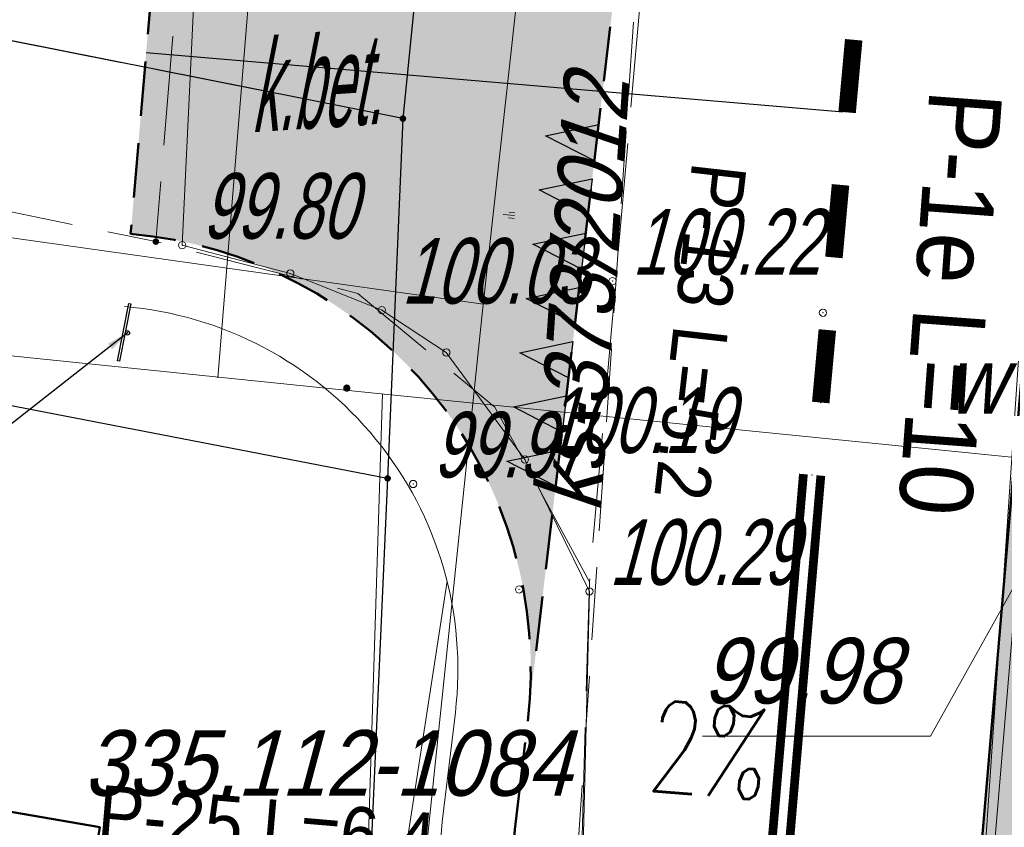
# Model space of a CAD drawing. Extents: x 6530721 to 6531385, y 5978377 to 5979143.
# Tile 102 of 146: x 6530892 to 6530905, y 5978921 to 5978932. Entities that reach past the tile are written whole.
import ezdxf

# ---------------------------------------------------------------- set-up
doc = ezdxf.new("R2010")
doc.units = 0
for name, pattern in [('AB_rokocin 2014-08-13 AC2004$0$1.0_0.5', [1.5, 1, -0.5]), ('AB_rokocin 2014-08-13 AC2004$0$1.5_0.5', [2, 1.5, -0.5]), ('AB_rokocin 2014-08-13 AC2004$0$l217_500', [2, 1.5, -0.5]), ('AB_rokocin 2014-08-13 AC2004$0$l219_500', [0]), ('ACAD_ISO02W100', [15, 12, -3]), ('DASHED2', [0.375, 0.25, -0.125])]:
    doc.linetypes.add(name, pattern=pattern)
for name, color, linetype, lineweight in [('A-T-OŚ-LBAT-CUT', 7, 'Continuous', 15), ('AB-krawędzie', 7, 'ACAD_ISO02W100', 50), ('AB-krawężnik', 7, 'Continuous', 50), ('AB-krawężnik obniżony', 34, 'DASHED2', 50), ('AB-pobocze', 191, 'Continuous', 20), ('AB-wymiarowa', 7, 'Continuous', 30), ('AB-wyp. kostka betonowa grafitowa', 151, 'Continuous', 15), ('AB-wyp.chodnik kostka betonowa', 50, 'Continuous', 15), ('AB_rokocin 2014-08-13 AC2004$0$121-Punkt osnowy szczegółowej-Atr103', 7, 'Continuous', 18), ('AB_rokocin 2014-08-13 AC2004$0$203-Punkt załamania granicy działki nie stabilizowany', 7, 'Continuous', 18), ('AB_rokocin 2014-08-13 AC2004$0$217-Granica konturu klasyfikcyjnego', 7, 'Continuous', 18), ('AB_rokocin 2014-08-13 AC2004$0$219-Linia granicy', 7, 'Continuous', 18), ('AB_rokocin 2014-08-13 AC2004$0$312-Budynek', 7, 'Continuous', 18), ('AB_rokocin 2014-08-13 AC2004$0$432-Jezdnia', 7, 'Continuous', 18), ('AB_rokocin 2014-08-13 AC2004$0$621-Punkt rzędnej przewodu-SWPOD', 7, 'Continuous', 18), ('AB_rokocin 2014-08-13 AC2004$0$jezdnia (powierzchnia)', 7, 'Continuous', 18), ('AB_rokocin 2014-08-13 AC2004$0$krawężnik (linia)', 7, 'Continuous', 18), ('AB_rokocin 2014-08-13 AC2004$0$kółeczka', 1, 'Continuous', 18), ('AB_rokocin 2014-08-13 AC2004$0$przewód kanalizacyjny - projektowany (linia)-SK', 7, 'Continuous', 18), ('AB_rokocin 2014-08-13 AC2004$0$przewód kanalizacyjny - projektowany (linia)-SK-Atr1', 7, 'Continuous', 18), ('AB_rokocin 2014-08-13 AC2004$0$przewód telekomunikacyjny (linia)-STPOD', 7, 'Continuous', 18), ('AB_rokocin 2014-08-13 AC2004$0$przewód wodociągowy (linia)-SW', 7, 'Continuous', 18), ('AB_rokocin 2014-08-13 AC2004$0$punkt wysokościowy naturalny', 7, 'Continuous', 18), ('AB_rokocin 2014-08-13 AC2004$0$wysokosci_asfalt', 7, 'Continuous', 18), ('AB_rokocin 2014-08-13 AC2004$0$zasuwa (punkt)-SW-Atr17', 7, 'Continuous', 18), ('AB_rokocin 2014-08-13 AC2004$0$zasuwa (punkt)-SW-Atr2', 7, 'Continuous', 18), ('ARDPLAN-2D-LBAT', 7, 'Continuous', 18), ('asf', 7, 'Continuous', 18)]:
    doc.layers.add(name, color=color, linetype=linetype, lineweight=lineweight)
for name, color, linetype in [('gaOzPoziome', 7, 'Continuous'), ('gaPionowe', 7, 'Continuous'), ('zzz.gaHSDlugosc', 7, 'Continuous'), ('zzz.gaHSDodTekst', 7, 'Continuous'), ('zzz.gaHSKilometraz', 7, 'Continuous'), ('zzz.gaHSNazwa', 7, 'Continuous'), ('zzz.gaHSOpis', 7, 'Continuous'), ('zzz.gaHSStan', 7, 'Continuous'), ('zzz.gaHSTrasa', 7, 'Continuous')]:
    doc.layers.add(name, color=color, linetype=linetype)
doc.styles.add('2.5mm', font='simplex.shx', dxfattribs={"width": 0.7, "height": 1.25})
doc.styles.add('AB_rokocin 2014-08-13 AC2004$0$Standard', font='txt')
doc.styles.add('GA4-HS-TEXT', font='arial.ttf', dxfattribs={"width": 0.9})
doc.styles.get("Standard").update_dxf_attribs({"font": 'simplex.shx', "width": 0.75, "height": 1.25})
doc.dimstyles.new('GA4-LEADER', dxfattribs={"dimtxt": 1, "dimasz": 1, "dimexe": 1, "dimexo": 1, "dimgap": 1, "dimtad": 1, "dimtxsty": 'Standard', "dimcen": 1, "dimadec": 0, "dimazin": 0, "dimtfac": 1, "dimtmove": 0, "dimatfit": 3, "dimfxl": 1, "dimarcsym": 0})

# ---------------------------------------------------------------- blocks, each defined once
blk = doc.blocks.new('Slope Pattern - Lines')
for p, q in [((0, 25), (50, 25)), ((0, 0), (100, 0)), ((0, -25), (50, -25))]:
    blk.add_line(p, q)
blk = doc.blocks.new('gaVSPos')
blk.add_point((0, 0))
blk = doc.blocks.new('gaVSTVcolumn0')
at = {"color": 0, "linetype": 'ByBlock', "lineweight": -2}
for p, q in [((-400, -30), (400, -30)), ((-400, -60), (-400, -30)), ((400, -60), (-400, -60)), ((400, -30), (400, -60))]:
    blk.add_line(p, q, dxfattribs=at)
blk.add_circle((0, 0), 30, dxfattribs=at)
blk = doc.blocks.new('z.ga4.HSL-desc')
at = {"layer": 'zzz.gaHSDlugosc', "style": 'GA4-HS-TEXT', "width": 0.9}
blk.add_attdef('LENGTH', (6.026010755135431, 0.4000000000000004), '', height=1, dxfattribs=at)
at = {"layer": 'zzz.gaHSDodTekst', "style": 'GA4-HS-TEXT', "width": 0.9, "flags": 1}
blk.add_attdef('ADDTEXT', (0, -2.743698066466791), '', height=1, dxfattribs=at)
at = {"layer": 'zzz.gaHSKilometraz', "style": 'GA4-HS-TEXT', "width": 0.9, "flags": 1}
blk.add_attdef('POSITION', (0, -5.695491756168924), '', height=1, dxfattribs=at)
at = {"layer": 'zzz.gaHSNazwa', "style": 'GA4-HS-TEXT', "width": 0.9}
blk.add_attdef('NAME', (0, 0.4000000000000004), '', height=1, dxfattribs=at)
at = {"layer": 'zzz.gaHSStan', "style": 'GA4-HS-TEXT', "width": 0.9}
blk.add_attdef('STATE', (0, -1.355882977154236), '', height=1, dxfattribs=at)
at = {"layer": 'zzz.gaHSTrasa', "style": 'GA4-HS-TEXT', "width": 0.9, "flags": 1}
blk.add_attdef('ROUTE', (0, -4.269625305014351), '', height=1, dxfattribs=at)
blk = doc.blocks.new('gaHSPos')
at = {"color": 0, "linetype": 'Continuous', "lineweight": 0}
blk.add_point((0, 0), dxfattribs=at)
blk = doc.blocks.new('AB_rokocin 2014-08-13 AC2004$0$WSP')
at = {"layer": 'AB_rokocin 2014-08-13 AC2004$0$kółeczka', "color": 0, "linetype": 'Continuous'}
blk.add_circle((0, 0), 0.1, dxfattribs=at)
blk = doc.blocks.new('AB_rokocin 2014-08-13 AC2004$0$PW01')
at = {"linetype": 'Continuous', "lineweight": 13}
h = blk.add_hatch(color=0, dxfattribs=at)
edge = h.paths.add_edge_path()
edge.add_arc((0, 0), 0.045, 0, 360)
blk = doc.blocks.new('AB_rokocin 2014-08-13 AC2004$0$621')
at = {"linetype": 'Continuous', "lineweight": 0}
h = blk.add_hatch(color=0, dxfattribs=at)
edge = h.paths.add_edge_path()
edge.add_arc((-0.0004866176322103, -0.0001591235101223), 0.05, 0, 360)
blk = doc.blocks.new('AB_rokocin 2014-08-13 AC2004$0$203')
at = {"linetype": 'Continuous', "lineweight": 0}
h = blk.add_hatch(color=0, dxfattribs=at)
edge = h.paths.add_edge_path()
edge.add_arc((0, 0), 0.045, 0, 360)
blk = doc.blocks.new('AB_rokocin 2014-08-13 AC2004')
at = {"layer": 'AB_rokocin 2014-08-13 AC2004$0$217-Granica konturu klasyfikcyjnego', "color": 3, "linetype": 'AB_rokocin 2014-08-13 AC2004$0$l217_500', "lineweight": 18, "flags": 128}
for points in [[(6530781.717999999, 5978953.945), (6530896.92, 5978931.04)], [(6530781.717999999, 5978953.945), (6530896.92, 5978931.04)], [(6530896.92, 5978931.04), (6530898.39, 5978945.75)], [(6530896.92, 5978931.04), (6530898.39, 5978945.75)], [(6530896.71, 5978926.1), (6530896.92, 5978931.04)], [(6530896.71, 5978926.1), (6530896.92, 5978931.04)], [(6530875.8, 5978930.14), (6530896.71, 5978926.1)], [(6530875.8, 5978930.14), (6530896.71, 5978926.1)], [(6530896.23, 5978915.29), (6530896.71, 5978926.1)], [(6530896.23, 5978915.29), (6530896.71, 5978926.1)]]:
    blk.add_lwpolyline(points, dxfattribs=at)
at = {"layer": 'AB_rokocin 2014-08-13 AC2004$0$219-Linia granicy', "color": 92, "linetype": 'AB_rokocin 2014-08-13 AC2004$0$l219_500', "lineweight": 30, "flags": 128}
for points in [[(6530896.92, 5978931.04), (6530781.717999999, 5978953.945)], [(6530896.92, 5978931.04), (6530781.717999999, 5978953.945)], [(6530898.39, 5978945.75), (6530896.92, 5978931.04)], [(6530898.39, 5978945.75), (6530896.92, 5978931.04)], [(6530896.92, 5978931.04), (6530896.71, 5978926.1)], [(6530896.92, 5978931.04), (6530896.71, 5978926.1)], [(6530896.71, 5978926.1), (6530875.8, 5978930.14)], [(6530896.71, 5978926.1), (6530875.8, 5978930.14)], [(6530896.71, 5978926.1), (6530896.23, 5978915.29)], [(6530896.71, 5978926.1), (6530896.23, 5978915.29)]]:
    blk.add_lwpolyline(points, dxfattribs=at)
at = {"layer": 'AB_rokocin 2014-08-13 AC2004$0$312-Budynek', "color": 250, "linetype": 'Continuous', "lineweight": 50, "flags": 128}
for points in [[(6530886.05, 5978922.47), (6530892.76, 5978921.31)], [(6530892.76, 5978921.31), (6530891.11, 5978911.27)]]:
    blk.add_lwpolyline(points, dxfattribs=at)
at = {"layer": 'AB_rokocin 2014-08-13 AC2004$0$jezdnia (powierzchnia)', "color": 252, "linetype": 'AB_rokocin 2014-08-13 AC2004$0$1.5_0.5', "lineweight": 18, "flags": 128}
for points in [[(6530782.067000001, 5978954.705), (6530788.82, 5978953.31), (6530801.41, 5978951.87), (6530814.78, 5978949.01), (6530840.83, 5978944.64), (6530869.58, 5978938.39), (6530893.95, 5978934.39), (6530893.53, 5978929.35), (6530868.54, 5978934.5)], [(6530893.95, 5978934.39), (6530897.22, 5978934.56), (6530899.3, 5978935.98), (6530900.66, 5978938.24), (6530899.48, 5978924.68), (6530898.18, 5978927.08), (6530896.3, 5978928.64), (6530893.53, 5978929.35)], [(6530899.48, 5978924.68), (6530899.18, 5978914.42), (6530899.27, 5978908.81), (6530899.51, 5978904.41), (6530899.44, 5978900.93), (6530899.39, 5978891.35), (6530899.21, 5978878.74), (6530896.64, 5978862.52)]]:
    blk.add_lwpolyline(points, dxfattribs=at)
at = {"layer": 'AB_rokocin 2014-08-13 AC2004$0$krawężnik (linia)', "color": 252, "linetype": 'Continuous', "lineweight": 18, "flags": 128}
blk.add_lwpolyline([(6530904.673028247, 5978908.369607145), (6530904.73, 5978917.41), (6530907.73, 5978953.25), (6530911.65, 5978988.64), (6530917.66, 5979043.57), (6530921.41, 5979078.89), (6530923.24, 5979099.89), (6530924.59, 5979119.74)], dxfattribs=at)
at = {"layer": 'AB_rokocin 2014-08-13 AC2004$0$kółeczka', "color": 7, "linetype": 'ByBlock'}
for p in [(6530893.891383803, 5978929.301203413, 99.802), (6530893.891383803, 5978929.301203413, 99.802), (6530893.891383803, 5978929.301203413, 99.802), (6530895.375453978, 5978928.912806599, 99.932), (6530895.375453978, 5978928.912806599, 99.932), (6530895.375453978, 5978928.912806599, 99.932), (6530899.795656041, 5978928.808525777, 100.223), (6530899.795656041, 5978928.808525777, 100.223), (6530899.795656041, 5978928.808525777, 100.223), (6530896.63133454, 5978928.409591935, 100.029), (6530896.63133454, 5978928.409591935, 100.029), (6530896.63133454, 5978928.409591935, 100.029), (6530902.682556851, 5978928.374407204, 100.293), (6530902.682556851, 5978928.374407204, 100.293), (6530902.682556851, 5978928.374407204, 100.293), (6530897.515285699, 5978927.828380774, 100.065), (6530897.515285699, 5978927.828380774, 100.065), (6530897.515285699, 5978927.828380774, 100.065), (6530898.593717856, 5978926.358931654, 100.19), (6530898.593717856, 5978926.358931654, 100.19), (6530898.593717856, 5978926.358931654, 100.19), (6530897.060558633, 5978926.022878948, 99.97200000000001), (6530897.060558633, 5978926.022878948, 99.97200000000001), (6530897.060558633, 5978926.022878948, 99.97200000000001), (6530898.513639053, 5978924.574822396, 100.237), (6530898.513639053, 5978924.574822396, 100.237), (6530898.513639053, 5978924.574822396, 100.237), (6530899.478397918, 5978924.548528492, 100.292), (6530899.478397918, 5978924.548528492, 100.292), (6530899.478397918, 5978924.548528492, 100.292)]:
    blk.add_point(p, dxfattribs=at)
at = {"layer": 'AB_rokocin 2014-08-13 AC2004$0$kółeczka', "color": 1, "linetype": 'ByBlock'}
for p in [(6530893.891383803, 5978929.301203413, 99.802), (6530895.375453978, 5978928.912806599, 99.932), (6530899.795656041, 5978928.808525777, 100.223), (6530896.63133454, 5978928.409591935, 100.029), (6530902.682556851, 5978928.374407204, 100.293), (6530897.515285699, 5978927.828380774, 100.065), (6530898.593717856, 5978926.358931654, 100.19), (6530897.060558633, 5978926.022878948, 99.97200000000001), (6530898.513639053, 5978924.574822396, 100.237), (6530899.478397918, 5978924.548528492, 100.292)]:
    blk.add_point(p, dxfattribs=at)
at = {"layer": 'AB_rokocin 2014-08-13 AC2004$0$przewód kanalizacyjny - projektowany (linia)-SK', "color": 32, "linetype": 'AB_rokocin 2014-08-13 AC2004$0$1.0_0.5', "lineweight": 18, "flags": 128}
blk.add_lwpolyline([(6530901.09, 5978947.33), (6530898.62, 5978910.59)], dxfattribs=at)
at = {"layer": 'AB_rokocin 2014-08-13 AC2004$0$przewód telekomunikacyjny (linia)-STPOD', "color": 30, "linetype": 'Continuous', "lineweight": 18, "flags": 128}
for points in [[(6530901.79, 5978970.5), (6530901.07, 5978964.3), (6530900.4, 5978955.75), (6530899.75, 5978946.53), (6530899, 5978937.36), (6530898.01, 5978928.4), (6530896.74, 5978916.21), (6530896.41, 5978909.27), (6530896.2, 5978900.94), (6530897.02, 5978889.89), (6530896.25, 5978881.02), (6530895.21, 5978869.55), (6530894.07, 5978859.93), (6530893.16, 5978854.27), (6530891.31, 5978850.17), (6530887.9, 5978840.12), (6530883.71, 5978830.96), (6530877.79, 5978818.59), (6530872.88, 5978807.8)], [(6530855.94, 5978935.05), (6530858.61, 5978934.57), (6530865.6, 5978933.39), (6530871.62, 5978932.31), (6530879.82, 5978931.14), (6530887.03, 5978930.04), (6530898.02, 5978928.49)]]:
    blk.add_lwpolyline(points, dxfattribs=at)
at = {"layer": 'AB_rokocin 2014-08-13 AC2004$0$przewód wodociągowy (linia)-SW', "color": 5, "linetype": 'Continuous', "lineweight": 18, "flags": 128}
for points in [[(6530892.07, 5978963.12), (6530896.68, 5978962.28), (6530896.32, 5978955.45), (6530895.66, 5978944.31), (6530894.92, 5978934.11), (6530894.38, 5978927.48)], [(6530813.14, 5978945.79), (6530815.5, 5978945.4), (6530831.02, 5978941.93), (6530837.43, 5978940.6), (6530837.11, 5978936.2), (6530847.32, 5978934.54), (6530857.89, 5978932.95), (6530868.28, 5978931.35), (6530883.97, 5978928.56), (6530896.71, 5978927.25), (6530906.36, 5978926.28)], [(6530890.62, 5978851.55), (6530891.71, 5978856.01), (6530893, 5978862.2), (6530894.2, 5978870.42), (6530894.93, 5978875.82), (6530895.3, 5978884.42), (6530895.2, 5978893.95), (6530895.32, 5978900.42), (6530896.25, 5978915), (6530896.64, 5978927.26)]]:
    blk.add_lwpolyline(points, dxfattribs=at)
at = {"layer": 'AB_rokocin 2014-08-13 AC2004$0$zasuwa (punkt)-SW-Atr2', "color": 5, "linetype": 'ByBlock', "flags": 128}
blk.add_lwpolyline([(6530906.27, 5978926.35), (6530904.16, 5978922.56), (6530901.03, 5978922.56)], dxfattribs=at)
at = {"layer": 'AB_rokocin 2014-08-13 AC2004$0$203-Punkt załamania granicy działki nie stabilizowany', "color": 7, "linetype": 'Continuous', "lineweight": 18, "rotation": 171.887}
for p in [(6530896.92, 5978931.04), (6530896.71, 5978926.1)]:
    blk.add_blockref('AB_rokocin 2014-08-13 AC2004$0$203', p, dxfattribs=at)
at = {"layer": 'AB_rokocin 2014-08-13 AC2004$0$621-Punkt rzędnej przewodu-SWPOD', "color": 5, "linetype": 'Continuous', "lineweight": 18}
blk.add_blockref('AB_rokocin 2014-08-13 AC2004$0$621', (6530896.15, 5978927.34), dxfattribs=at)
at = {"layer": 'AB_rokocin 2014-08-13 AC2004$0$kółeczka', "color": 252, "linetype": 'Continuous', "xscale": 0.5, "yscale": 0.5, "zscale": 0.5}
for p in [(6530893.891383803, 5978929.301203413), (6530895.375453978, 5978928.912806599), (6530899.795656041, 5978928.808525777), (6530896.63133454, 5978928.409591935), (6530902.682556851, 5978928.374407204), (6530897.515285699, 5978927.828380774), (6530898.593717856, 5978926.358931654), (6530897.060558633, 5978926.022878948), (6530898.513639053, 5978924.574822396), (6530899.478397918, 5978924.548528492)]:
    blk.add_blockref('AB_rokocin 2014-08-13 AC2004$0$WSP', p, dxfattribs=at)
at = {"layer": 'AB_rokocin 2014-08-13 AC2004$0$punkt wysokościowy naturalny', "color": 7, "linetype": 'Continuous', "lineweight": 13}
blk.add_blockref('AB_rokocin 2014-08-13 AC2004$0$PW01', (6530893.53, 5978929.35), dxfattribs=at)
at = {"layer": 'AB_rokocin 2014-08-13 AC2004$0$121-Punkt osnowy szczegółowej-Atr103', "color": 7, "linetype": 'ByBlock', "lineweight": 20, "style": 'AB_rokocin 2014-08-13 AC2004$0$Standard', "oblique": 15, "width": 0.9}
blk.add_text('335.112-1084', height=0.9, dxfattribs=at).set_placement((6530892.53584306, 5978921.743464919))
at = {"layer": 'AB_rokocin 2014-08-13 AC2004$0$432-Jezdnia', "color": 7, "linetype": 'Continuous', "lineweight": 20, "style": 'AB_rokocin 2014-08-13 AC2004$0$Standard', "oblique": 15.00000000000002, "width": 0.4380000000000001}
blk.add_text('k.bet.', height=1.25, rotation=3.83700000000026, dxfattribs=at).set_placement((6530894.84, 5978930.85))
at = {"layer": 'AB_rokocin 2014-08-13 AC2004$0$przewód kanalizacyjny - projektowany (linia)-SK-Atr1', "color": 34, "linetype": 'ByBlock', "lineweight": 20, "style": 'AB_rokocin 2014-08-13 AC2004$0$Standard', "oblique": 15, "width": 0.9}
blk.add_text('ks-373/2012', height=0.9, rotation=86.15400000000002, dxfattribs=at).set_placement((6530899.63, 5978925.62))
at = {"layer": 'AB_rokocin 2014-08-13 AC2004$0$wysokosci_asfalt', "color": 252, "linetype": 'ByBlock', "lineweight": 20, "style": 'AB_rokocin 2014-08-13 AC2004$0$Standard', "oblique": 15, "width": 0.7}
for s, p in [('99.80', (6530894.161383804, 5978929.391203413)), ('100.22', (6530900.065656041, 5978928.898525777)), ('100.03', (6530896.901334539, 5978928.499591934)), ('100.19', (6530898.863717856, 5978926.448931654)), ('99.97', (6530897.330558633, 5978926.112878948)), ('100.29', (6530899.748397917, 5978924.638528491))]:
    blk.add_text(s, height=0.9, dxfattribs=at).set_placement(p)
at = {"layer": 'AB_rokocin 2014-08-13 AC2004$0$zasuwa (punkt)-SW-Atr17', "color": 7, "linetype": 'ByBlock', "lineweight": 20, "style": 'AB_rokocin 2014-08-13 AC2004$0$Standard', "oblique": 15, "width": 0.9}
blk.add_text('w', height=0.9, dxfattribs=at).set_placement((6530904.38, 5978926.99))
at = {"layer": 'AB_rokocin 2014-08-13 AC2004$0$zasuwa (punkt)-SW-Atr2', "color": 5, "linetype": 'ByBlock', "lineweight": 20, "style": 'AB_rokocin 2014-08-13 AC2004$0$Standard', "oblique": 15, "width": 0.9}
blk.add_text('99.98', height=0.9, dxfattribs=at).set_placement((6530901.03, 5978923.01))

msp = doc.modelspace()

# ---------------------------------------------------------------- hatches: boundary and pattern name
at = {"layer": 'AB-wyp. kostka betonowa grafitowa'}
msp.add_hatch(color=256, dxfattribs=at).paths.add_polyline_path([(6530900.640248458, 5978939.659646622, -0.4045369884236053), (6530894.171700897, 5978934.389780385), (6530893.609979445, 5978934.437748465), (6530893.184553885, 5978929.455880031, -0.4239568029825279), (6530898.632080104, 5978922.769262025)])
at = {"layer": 'AB-wyp.chodnik kostka betonowa'}
msp.add_hatch(color=256, dxfattribs=at).paths.add_polyline_path([(6530907.258696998, 5978931.524908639), (6530905.636508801, 5978930.157975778), (6530904.832047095, 5978920.737473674, 0.07400584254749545), (6530906.437852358, 5978895.100362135), (6530908.215036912, 5978894.017234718, -0.07820002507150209), (6530906.326607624, 5978920.609846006)])

# ---------------------------------------------------------------- next in the draw order: block references
at = {"layer": 'AB-wymiarowa'}
msp.add_blockref('AB_rokocin 2014-08-13 AC2004', (0, 0), dxfattribs=at)

# ---------------------------------------------------------------- next in the draw order: hatches: boundary and pattern name
at = {"layer": 'gaOzPoziome'}
h = msp.add_hatch(color=7, dxfattribs=at)
h.dxf.hatch_style = 2
h.paths.add_polyline_path([(6530899.605545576, 5978930.956925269), (6530899.546514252, 5978930.460422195), (6530898.877974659, 5978930.804807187)])
h = msp.add_hatch(color=7, dxfattribs=at)
h.dxf.hatch_style = 2
h.paths.add_polyline_path([(6530899.51699859, 5978930.212170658), (6530899.457967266, 5978929.715667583), (6530898.789427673, 5978930.060052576)])
h = msp.add_hatch(color=7, dxfattribs=at)
h.dxf.hatch_style = 2
h.paths.add_polyline_path([(6530899.428451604, 5978929.467416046), (6530899.369420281, 5978928.970912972), (6530898.700880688, 5978929.315297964)])
h = msp.add_hatch(color=7, dxfattribs=at)
h.dxf.hatch_style = 2
h.paths.add_polyline_path([(6530899.339904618, 5978928.722661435), (6530899.280873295, 5978928.22615836), (6530898.612333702, 5978928.570543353)])
h = msp.add_hatch(color=7, dxfattribs=at)
h.dxf.hatch_style = 2
h.paths.add_polyline_path([(6530899.251357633, 5978927.977906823), (6530899.192326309, 5978927.481403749), (6530898.523786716, 5978927.825788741)])
h = msp.add_hatch(color=7, dxfattribs=at)
h.dxf.hatch_style = 2
h.paths.add_polyline_path([(6530899.162810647, 5978927.233152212), (6530899.103779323, 5978926.736649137), (6530898.43523973, 5978927.081034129)])
h = msp.add_hatch(color=7, dxfattribs=at)
h.dxf.hatch_style = 2
h.paths.add_polyline_path([(6530899.074263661, 5978926.4883976), (6530899.015232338, 5978925.991894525), (6530898.346692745, 5978926.336279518)])

# ---------------------------------------------------------------- next in the draw order: linework, layer by layer
at = {"layer": 'AB-krawędzie', "ltscale": 0.1}
msp.add_lwpolyline([(6530902.316227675, 5978885.580728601, -0.0967582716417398), (6530898.4552555, 5978921.282018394), (6530898.632080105, 5978922.769262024)], format="xyb", dxfattribs=at)
at = {"layer": 'AB-krawężnik', "flags": 128}
msp.add_lwpolyline([(6530906.437852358, 5978895.100362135, -0.07400584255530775), (6530904.832047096, 5978920.737473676), (6530905.636508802, 5978930.157975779)], format="xyb", dxfattribs=at)
at = {"layer": 'AB-krawężnik obniżony', "ltscale": 3, "flags": 128}
msp.add_lwpolyline([(6530898.632080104, 5978922.769262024, 0.4239568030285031), (6530893.184553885, 5978929.455880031), (6530893.609979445, 5978934.437748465), (6530894.171700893, 5978934.389780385, 0.4045444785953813), (6530900.640266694, 5978939.659800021)], format="xyb", dxfattribs=at)
at = {"layer": 'AB-krawężnik obniżony', "ltscale": 3}
msp.add_lwpolyline([(6530898.746847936, 5978923.734555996), (6530900.640228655, 5978939.659480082)], dxfattribs=at)
at = {"layer": 'AB-pobocze', "ltscale": 3}
for points in [[(6530897.639073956, 5978922.887324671, 0.4239568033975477), (6530893.099468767, 5978928.459506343, 0.4239568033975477)], [(6530901.361081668, 5978885.28459332, -0.0968025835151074), (6530897.460297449, 5978921.383663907), (6530897.639073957, 5978922.887324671)]]:
    msp.add_lwpolyline(points, format="xyb", dxfattribs=at)
at = {"layer": 'AB-wymiarowa'}
msp.add_line((6530893.397266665, 5978931.946814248), (6530902.959527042, 5978931.130247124), dxfattribs=at)
at = {"layer": 'ARDPLAN-2D-LBAT', "flags": 128}
msp.add_lwpolyline([(6530898.181640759, 5978891.174034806), (6530896.628518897, 5978906.53513639), (6530896.47466735, 5978908.902210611), (6530896.31081837, 5978911.271270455), (6530896.300424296, 5978913.645423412), (6530896.394028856, 5978916.01755547), (6530896.591040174, 5978918.382867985), (6530896.919322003, 5978920.734371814), (6530897.52507357, 5978924.689043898)], dxfattribs=at)
at = {"layer": 'asf', "lineweight": 18, "flags": 128}
for points in [[(6530898.13659981, 5978872.170278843), (6530899.120677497, 5978885.047308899), (6530899.232746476, 5978906.625068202), (6530899.373969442, 5978920.303591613), (6530899.478397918, 5978924.548528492), (6530898.593717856, 5978926.358931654), (6530897.515285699, 5978927.828380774), (6530896.63133454, 5978928.409591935), (6530895.375453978, 5978928.912806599), (6530893.891383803, 5978929.301203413), (6530894.136957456, 5978934.487064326), (6530895.267719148, 5978934.405125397), (6530896.720763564, 5978934.501688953), (6530897.649322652, 5978934.82056642), (6530898.499505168, 5978935.384024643), (6530899.569993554, 5978936.429636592), (6530900.605528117, 5978938.275942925)], [(6530905.410075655, 5978928.399700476), (6530904.864114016, 5978920.332211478), (6530904.673028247, 5978908.369607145), (6530904.82578336, 5978905.318923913), (6530905.300343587, 5978902.355306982)]]:
    msp.add_lwpolyline(points, dxfattribs=at)
at = {"layer": 'gaOzPoziome', "color": 7, "flags": 128}
for points, const_width in [([(6530903.013860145, 5978931.125371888), (6530903.104275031, 5978932.121276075)], 0.24), ([(6530902.833030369, 5978929.133563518), (6530902.923445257, 5978930.129467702)], 0.24), ([(6530902.652200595, 5978927.141755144), (6530902.742615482, 5978928.137659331)], 0.24), ([(6530902.414536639, 5978926.158588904), (6530901.972454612, 5978920.981667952)], 0.12), ([(6530902.653666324, 5978926.138168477), (6530902.211584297, 5978920.961247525)], 0.12)]:
    msp.add_lwpolyline(points, dxfattribs=dict(at, const_width=const_width))
for points in [[(6530899.605545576, 5978930.956925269), (6530899.546514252, 5978930.460422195), (6530898.877974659, 5978930.804807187), (6530899.605545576, 5978930.956925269)], [(6530899.51699859, 5978930.212170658), (6530899.457967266, 5978929.715667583), (6530898.789427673, 5978930.060052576), (6530899.51699859, 5978930.212170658)], [(6530899.428451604, 5978929.467416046), (6530899.369420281, 5978928.970912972), (6530898.700880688, 5978929.315297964), (6530899.428451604, 5978929.467416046)], [(6530899.339904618, 5978928.722661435), (6530899.280873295, 5978928.22615836), (6530898.612333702, 5978928.570543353), (6530899.339904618, 5978928.722661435)], [(6530899.251357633, 5978927.977906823), (6530899.192326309, 5978927.481403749), (6530898.523786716, 5978927.825788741), (6530899.251357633, 5978927.977906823)], [(6530899.162810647, 5978927.233152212), (6530899.103779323, 5978926.736649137), (6530898.43523973, 5978927.081034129), (6530899.162810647, 5978927.233152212)], [(6530899.074263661, 5978926.4883976), (6530899.015232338, 5978925.991894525), (6530898.346692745, 5978926.336279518), (6530899.074263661, 5978926.4883976)]]:
    msp.add_lwpolyline(points, dxfattribs=at)

# ---------------------------------------------------------------- next in the draw order: block references
at = {"layer": 'A-T-OŚ-LBAT-CUT', "xscale": 0.001552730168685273, "yscale": 0.001552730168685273, "rotation": 175.1190806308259}
msp.add_blockref('Slope Pattern - Lines', (6530898.450520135, 5978929.707615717), dxfattribs=at)
at = {"layer": 'gaOzPoziome', "color": 7, "lineweight": 0, "rotation": 359.6934434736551}
msp.add_blockref('gaHSPos', (6530902.652200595, 5978927.141755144), dxfattribs=at)
at = {"layer": 'gaOzPoziome', "color": 7, "lineweight": 0}
msp.add_blockref('gaHSPos', (6530902.534101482, 5978926.148378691), dxfattribs=at)
at = {"layer": 'gaPionowe', "xscale": 0.001, "yscale": 0.001, "zscale": 0.001, "rotation": 258.899891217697}
msp.add_blockref('gaVSTVcolumn0', (6530893.139165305, 5978928.096341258), dxfattribs=at)
at = {"layer": 'gaPionowe', "rotation": 258.899891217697}
msp.add_blockref('gaVSPos', (6530893.139165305, 5978928.096341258), dxfattribs=at)
at = {"layer": 'zzz.gaHSOpis'}
for p, rotation, values in [((6530903.747853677, 5978931.482650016), 265.7697487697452, {'NAME': 'P-1e L=10'}), ((6530904.953459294, 5978922.159249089), 265.373666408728, {'NAME': 'P-4 L=5.2'})]:
    msp.add_blockref('z.ga4.HSL-desc', p, dxfattribs=dict(at, rotation=rotation)).add_auto_attribs(values)
at = {"layer": 'zzz.gaHSOpis', "xscale": 0.75, "yscale": 0.75, "zscale": 0.75}
for p, rotation, values in [((6530900.592958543, 5978930.495347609), 263.5163660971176, {'NAME': 'P-13 L=5.2'}), ((6530892.684065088, 5978920.847947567), 355.1190808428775, {'NAME': 'P-25 L=6.4'})]:
    msp.add_blockref('z.ga4.HSL-desc', p, dxfattribs=dict(at, rotation=rotation)).add_auto_attribs(values)

# ---------------------------------------------------------------- next in the draw order: texts
at = {"layer": 'AB-wymiarowa', "insert": (6530900.354151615, 5978923.062354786), "char_height": 1.25, "attachment_point": 1, "rotation": 355.11908894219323, "style": '2.5mm'}
msp.add_mtext_dynamic_manual_height_columns('2%', width=4.23232218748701, gutter_width=6.25, heights=[0], dxfattribs=at)

# ---------------------------------------------------------------- next in the draw order: leaders
at = {"layer": 'gaPionowe'}
msp.add_leader([(6530893.139165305, 5978928.096341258), (6530883.133754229, 5978920.263698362), (6530882.741384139, 5978915.230992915)], dimstyle='GA4-LEADER', override={"dimasz": 0.3}, dxfattribs=at)

doc.saveas('drawing.dxf')
